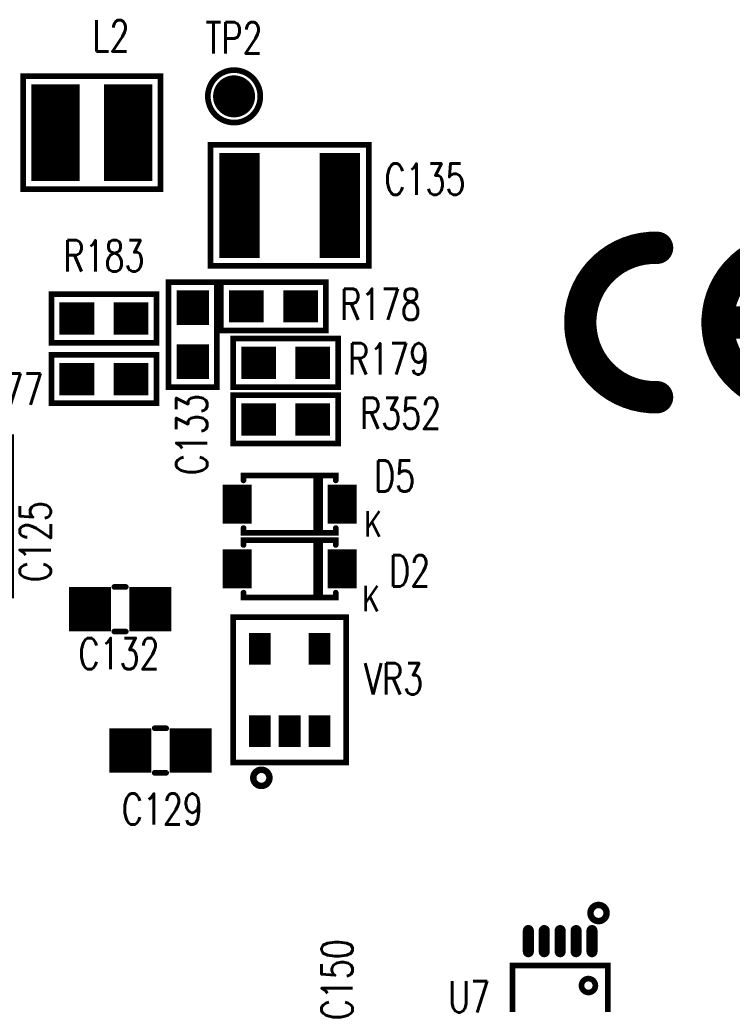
# Model space of a CAD drawing. Extents: x -3908 to 11948, y -2965 to 7442.
# Tile 26 of 42: x 2231 to 3113, y 3746 to 4965. Entities that reach past the tile are written whole.
import ezdxf
from ezdxf.enums import TextEntityAlignment as Align

# ---------------------------------------------------------------- set-up
doc = ezdxf.new("R2010")
doc.units = 0
doc.header["$MEASUREMENT"] = 0
doc.layers.get('0').update_dxf_attribs({"linetype": 'CONTINUOUS'})
for name, color, linetype in [('2D_LINE_26', 7, 'CONTINUOUS'), ('PADS_TOP', 9, 'CONTINUOUS'), ('PADS_XR_27', 7, 'CONTINUOUS'), ('PART_NAME_01', 7, 'CONTINUOUS'), ('PART_TOP_2DLINE_00', 7, 'CONTINUOUS'), ('PART_TOP_2DLINE_01', 7, 'CONTINUOUS'), ('TEXT_26', 7, 'CONTINUOUS')]:
    doc.layers.add(name, color=color, linetype=linetype)
doc.styles.add('W5', font='simplex', dxfattribs={"width": 0.75})

# ---------------------------------------------------------------- blocks, each defined once
blk = doc.blocks.new('SMOOTH_40')
at = {"const_width": 20}
blk.add_lwpolyline([(-10, 0, 1), (10, 0, 1)], format="xyb", close=True, dxfattribs=at)
blk = doc.blocks.new('DRAWING_88')
at = {"layer": '2D_LINE_26', "const_width": 40}
for points in [[(-75, -92.5, -1.028323), (-75, 92.5)], [(95, -92.5, -1.028323), (95, 92.5)]]:
    blk.add_lwpolyline(points, format="xyb", dxfattribs=at)
blk.add_lwpolyline([(0, 0), (72.5, 0)], dxfattribs=at)
at = {"layer": '2D_LINE_26'}
for p in [(-75, 92.5), (95, 92.5), (0, 0), (72.5, 0), (-75, -92.5), (95, -92.5)]:
    blk.add_blockref('SMOOTH_40', p, dxfattribs=at)
blk = doc.blocks.new('DRAWING_233')
at = {"layer": '2D_LINE_26', "const_width": 8}
blk.add_lwpolyline([(10, 0, 1), (-10, 0, 1)], format="xyb", close=True, dxfattribs=at)
blk = doc.blocks.new('DRAWING_243')
at = {"layer": '2D_LINE_26', "const_width": 8}
blk.add_lwpolyline([(10, 0, 1), (-10, 0, 1)], format="xyb", close=True, dxfattribs=at)
blk = doc.blocks.new('SMOOTH_7')
at = {"const_width": 3.5}
blk.add_lwpolyline([(-1.75, 0, 1), (1.75, 0, 1)], format="xyb", close=True, dxfattribs=at)
blk = doc.blocks.new('PART_BODY_TOP_304')
at = {"layer": 'PART_TOP_2DLINE_01', "const_width": 7}
blk.add_lwpolyline([(-98, 75), (98, 75), (98, -75), (-98, -75)], close=True, dxfattribs=at)
at = {"layer": 'PART_TOP_2DLINE_01'}
for p in [(-98, 75), (98, 75), (-98, -75), (98, -75)]:
    blk.add_blockref('SMOOTH_7', p, dxfattribs=at)
blk = doc.blocks.new('PAD_18')
at = {"const_width": 50}
blk.add_lwpolyline([(-65, 0), (65, 0)], dxfattribs=at)
blk = doc.blocks.new('STK_TOP_49')
at = {"layer": 'PADS_TOP', "rotation": 90}
blk.add_blockref('PAD_18', (0, 0), dxfattribs=at)
blk = doc.blocks.new('SYM_TOP_30')
for name, p in [('STK_TOP_49', (-62, 0)), ('STK_TOP_49', (62, 0)), ('PART_BODY_TOP_304', (0, 0))]:
    blk.add_blockref(name, p)
blk = doc.blocks.new('PART_TOP_16')
blk.add_blockref('SYM_TOP_30', (0, 0))
at = {"layer": 'PART_NAME_01', "style": 'W5', "width": 0.75}
blk.add_text('C135', height=38.5, rotation=180, dxfattribs=at).set_placement((-167.5, -32.5), align=Align.MIDDLE_CENTER)
blk = doc.blocks.new('PART_BODY_TOP_331')
at = {"layer": 'PART_TOP_2DLINE_01', "const_width": 7}
for points in [[(57.1, 29.5), (57.1, 35.4), (-57.1, 35.4), (-57.1, 29.5)], [(-37.8, 35), (-37.8, -35), (-32.8, -35), (-32.8, 35)], [(-57.1, -29.5), (-57.1, -35.4), (57.1, -35.4), (57.1, -29.5)]]:
    blk.add_lwpolyline(points, dxfattribs=at)
at = {"layer": 'PART_TOP_2DLINE_01'}
for p in [(-57.1, 35.4), (-37.8, 35), (-32.8, 35), (57.1, 35.4), (-57.1, 29.5), (57.1, 29.5), (-57.1, -29.5), (-57.1, -35.4), (-37.8, -35), (-32.8, -35), (57.1, -29.5), (57.1, -35.4)]:
    blk.add_blockref('SMOOTH_7', p, dxfattribs=at)
blk = doc.blocks.new('PAD_53')
at = {"const_width": 36}
blk.add_lwpolyline([(-24, 0), (24, 0)], dxfattribs=at)
blk = doc.blocks.new('STK_TOP_80')
at = {"layer": 'PADS_TOP', "rotation": 90}
blk.add_blockref('PAD_53', (0, 0), dxfattribs=at)
blk = doc.blocks.new('SYM_TOP_57')
for name, p in [('STK_TOP_80', (-65, 0)), ('PART_BODY_TOP_331', (0, 0)), ('STK_TOP_80', (65, 0))]:
    blk.add_blockref(name, p)
blk = doc.blocks.new('PART_TOP_46')
blk.add_blockref('SYM_TOP_57', (0, 0))
at = {"layer": 'PART_NAME_01', "style": 'W5', "width": 0.75}
blk.add_text('D2', height=38.5, rotation=180, dxfattribs=at).set_placement((-148.8, 2.5), align=Align.MIDDLE_CENTER)
blk = doc.blocks.new('PART_TOP_49')
blk.add_blockref('SYM_TOP_57', (0, 0))
at = {"layer": 'PART_NAME_01', "style": 'W5', "width": 0.75}
blk.add_text('D5', height=38.5, rotation=180, dxfattribs=at).set_placement((-130, -35), align=Align.MIDDLE_CENTER)
blk = doc.blocks.new('PART_BODY_TOP_338')
at = {"layer": 'PART_TOP_2DLINE_00', "const_width": 7}
blk.add_lwpolyline([(-59.1, 64), (59.1, 64), (59.1, -64), (-59.1, -64)], close=True, dxfattribs=at)
blk.add_lwpolyline([(-43.6, -39, 1), (-26.4, -39, 1)], format="xyb", close=True, dxfattribs=at)
at = {"layer": 'PART_TOP_2DLINE_00'}
for p in [(-59.1, 64), (59.1, 64), (-59.1, -64), (59.1, -64)]:
    blk.add_blockref('SMOOTH_7', p, dxfattribs=at)
blk = doc.blocks.new('PAD_56')
at = {"const_width": 6.89}
blk.add_lwpolyline([(-13.1, -3.4), (13.1, -3.4, 1), (13.1, 3.4), (-13.1, 3.4, 1)], format="xyb", close=True, dxfattribs=at)
blk = doc.blocks.new('STK_TOP_88')
at = {"layer": 'PADS_TOP', "rotation": 90}
blk.add_blockref('PAD_56', (0, 0), dxfattribs=at)
at = {"layer": 'PADS_XR_27', "rotation": 90}
blk.add_blockref('PAD_56', (0, 0), dxfattribs=at)
blk = doc.blocks.new('SYM_TOP_64')
for name, p in [('STK_TOP_88', (-39.4, 94)), ('STK_TOP_88', (-19.7, 94)), ('STK_TOP_88', (0, 94)), ('STK_TOP_88', (19.7, 94)), ('STK_TOP_88', (39.4, 94)), ('PART_BODY_TOP_338', (0, 0)), ('STK_TOP_88', (-39.4, -94)), ('STK_TOP_88', (-19.7, -94)), ('STK_TOP_88', (0, -94)), ('STK_TOP_88', (19.7, -94)), ('STK_TOP_88', (39.4, -94))]:
    blk.add_blockref(name, p)
blk = doc.blocks.new('PART_TOP_51')
blk.add_blockref('SYM_TOP_64', (0, 0))
at = {"layer": 'PART_NAME_01', "style": 'W5', "width": 0.75}
blk.add_text('U7', height=38.5, rotation=180, dxfattribs=at).set_placement((112.5, -25), align=Align.MIDDLE_CENTER)
blk = doc.blocks.new('PART_BODY_TOP_343')
at = {"layer": 'PART_TOP_2DLINE_00', "const_width": 7}
blk.add_lwpolyline([(-70, 90), (-70, -90), (70, -90), (70, 90)], close=True, dxfattribs=at)
at = {"layer": 'PART_TOP_2DLINE_00'}
for p in [(-70, 90), (70, 90), (-70, -90), (70, -90)]:
    blk.add_blockref('SMOOTH_7', p, dxfattribs=at)
blk = doc.blocks.new('PAD_64')
at = {"const_width": 27}
blk.add_lwpolyline([(-19.5, 0), (19.5, 0)], dxfattribs=at)
blk = doc.blocks.new('STK_TOP_95')
at = {"layer": 'PADS_TOP', "rotation": 90}
blk.add_blockref('PAD_64', (0, 0), dxfattribs=at)
blk = doc.blocks.new('SYM_TOP_69')
for name, p in [('PART_BODY_TOP_343', (0, 0)), ('STK_TOP_95', (-37, 51)), ('STK_TOP_95', (37, 51)), ('STK_TOP_95', (-37, -51)), ('STK_TOP_95', (0, -51)), ('STK_TOP_95', (37, -51))]:
    blk.add_blockref(name, p)
blk = doc.blocks.new('PART_TOP_56')
blk.add_blockref('SYM_TOP_69', (0, 0))
at = {"layer": 'PART_NAME_01', "style": 'W5', "width": 0.75}
blk.add_text('VR3', height=38.5, dxfattribs=at).set_placement((128.75, 13.75), align=Align.MIDDLE_CENTER)
blk = doc.blocks.new('PART_BODY_TOP_363')
at = {"layer": 'PART_TOP_2DLINE_00', "const_width": 7}
blk.add_lwpolyline([(-70, -85), (70, -85), (70, 85), (-70, 85)], close=True, dxfattribs=at)
at = {"layer": 'PART_TOP_2DLINE_00'}
for p in [(-70, 85), (70, 85), (-70, -85), (70, -85)]:
    blk.add_blockref('SMOOTH_7', p, dxfattribs=at)
blk = doc.blocks.new('PAD_74')
at = {"const_width": 60}
blk.add_lwpolyline([(-60, 0), (60, 0)], dxfattribs=at)
blk = doc.blocks.new('STK_TOP_122')
at = {"layer": 'PADS_TOP'}
blk.add_blockref('PAD_74', (0, 0), dxfattribs=at)
blk = doc.blocks.new('SYM_TOP_89')
for name, p in [('PART_BODY_TOP_363', (0, 0)), ('STK_TOP_122', (0, 45)), ('STK_TOP_122', (0, -45))]:
    blk.add_blockref(name, p)
blk = doc.blocks.new('PART_TOP_71')
blk.add_blockref('SYM_TOP_89', (0, 0))
at = {"layer": 'PART_NAME_01', "style": 'W5', "width": 0.75}
blk.add_text('L2', height=38.5, rotation=270, dxfattribs=at).set_placement((120, -23.7), align=Align.MIDDLE_CENTER)
blk = doc.blocks.new('PART_BODY_TOP_378')
at = {"layer": 'PART_TOP_2DLINE_01', "const_width": 7}
blk.add_lwpolyline([(32.5, 0, 1), (-32.5, 0, 1)], format="xyb", close=True, dxfattribs=at)
blk = doc.blocks.new('PAD_42')
at = {"const_width": 26}
blk.add_lwpolyline([(0, -13, 1), (0, 13, 1)], format="xyb", close=True, dxfattribs=at)
blk = doc.blocks.new('STK_TOP_130')
at = {"layer": 'PADS_TOP'}
blk.add_blockref('PAD_42', (0, 0), dxfattribs=at)
blk = doc.blocks.new('SYM_TOP_104')
for name in ['PART_BODY_TOP_378', 'STK_TOP_130']:
    blk.add_blockref(name, (0, 0))
blk = doc.blocks.new('PART_TOP_86')
blk.add_blockref('SYM_TOP_104', (0, 0))
at = {"layer": 'PART_NAME_01', "style": 'W5', "width": 0.75}
blk.add_text('TP2', height=38.5, rotation=270, dxfattribs=at).set_placement((72.5, 0), align=Align.MIDDLE_CENTER)
blk = doc.blocks.new('PART_TOP_330')
blk.add_blockref('SYM_TOP_30', (0, 0))
at = {"layer": 'PART_NAME_01', "style": 'W5', "width": 0.75}
blk.add_text('C125', height=38.5, rotation=180, dxfattribs=at).set_placement((31.2, 105), align=Align.MIDDLE_CENTER)
blk = doc.blocks.new('PART_BODY_TOP_436')
at = {"layer": 'PART_TOP_2DLINE_01', "const_width": 7}
blk.add_lwpolyline([(-65, 30), (65, 30), (65, -30), (-65, -30)], close=True, dxfattribs=at)
at = {"layer": 'PART_TOP_2DLINE_01'}
for p in [(-65, 30), (65, 30), (-65, -30), (65, -30)]:
    blk.add_blockref('SMOOTH_7', p, dxfattribs=at)
blk = doc.blocks.new('PAD_106')
at = {"const_width": 40}
blk.add_lwpolyline([(-21.5, 0), (21.5, 0)], dxfattribs=at)
blk = doc.blocks.new('STK_TOP_53')
at = {"layer": 'PADS_TOP'}
blk.add_blockref('PAD_106', (0, 0), dxfattribs=at)
blk = doc.blocks.new('SYM_TOP_142')
for name, p in [('PART_BODY_TOP_436', (0, 0)), ('STK_TOP_53', (-33.5, 0)), ('STK_TOP_53', (33.5, 0))]:
    blk.add_blockref(name, p)
blk = doc.blocks.new('PART_TOP_393')
blk.add_blockref('SYM_TOP_142', (0, 0))
at = {"layer": 'PART_NAME_01', "style": 'W5', "width": 0.75}
blk.add_text('C133', height=38.5, dxfattribs=at).set_placement((-123.8, 1.2), align=Align.MIDDLE_CENTER)
blk = doc.blocks.new('PART_BODY_TOP_437')
at = {"layer": 'PART_TOP_2DLINE_01', "const_width": 7}
for points in [[(-7.1, 27.6), (7.1, 27.6)], [(-7.1, -27.6), (7.1, -27.6)]]:
    blk.add_lwpolyline(points, dxfattribs=at)
at = {"layer": 'PART_TOP_2DLINE_01'}
for p in [(-7.1, 27.6), (7.1, 27.6), (-7.1, -27.6), (7.1, -27.6)]:
    blk.add_blockref('SMOOTH_7', p, dxfattribs=at)
blk = doc.blocks.new('PAD_110')
at = {"const_width": 52}
blk.add_lwpolyline([(-27.5, 0), (27.5, 0)], dxfattribs=at)
blk = doc.blocks.new('STK_TOP_48')
at = {"layer": 'PADS_TOP', "rotation": 90}
blk.add_blockref('PAD_110', (0, 0), dxfattribs=at)
blk = doc.blocks.new('SYM_TOP_143')
for name, p in [('STK_TOP_48', (-37.4, 0)), ('STK_TOP_48', (37.4, 0)), ('PART_BODY_TOP_437', (0, 0))]:
    blk.add_blockref(name, p)
blk = doc.blocks.new('PART_TOP_423')
blk.add_blockref('SYM_TOP_143', (0, 0))
at = {"layer": 'PART_NAME_01', "style": 'W5', "width": 0.75}
blk.add_text('C150', height=38.5, dxfattribs=at).set_placement((131.25, 6.25), align=Align.MIDDLE_CENTER)
blk = doc.blocks.new('PART_TOP_452')
blk.add_blockref('SYM_TOP_142', (0, 0))
at = {"layer": 'PART_NAME_01', "style": 'W5', "width": 0.75}
blk.add_text('R177', height=38.5, rotation=180, dxfattribs=at).set_placement((125, 12.5), align=Align.MIDDLE_CENTER)
blk = doc.blocks.new('PART_TOP_453')
blk.add_blockref('SYM_TOP_142', (0, 0))
at = {"layer": 'PART_NAME_01', "style": 'W5', "width": 0.75}
blk.add_text('R178', height=38.5, dxfattribs=at).set_placement((132.5, 2.5), align=Align.MIDDLE_CENTER)
blk = doc.blocks.new('PART_TOP_454')
blk.add_blockref('SYM_TOP_142', (0, 0))
at = {"layer": 'PART_NAME_01', "style": 'W5', "width": 0.75}
blk.add_text('R179', height=38.5, dxfattribs=at).set_placement((127.5, 5), align=Align.MIDDLE_CENTER)
blk = doc.blocks.new('PART_TOP_458')
blk.add_blockref('SYM_TOP_142', (0, 0))
at = {"layer": 'PART_NAME_01', "style": 'W5', "width": 0.75}
blk.add_text('R183', height=38.5, dxfattribs=at).set_placement((0, 77.5), align=Align.MIDDLE_CENTER)
blk = doc.blocks.new('PART_TOP_511')
blk.add_blockref('SYM_TOP_143', (0, 0))
at = {"layer": 'PART_NAME_01', "style": 'W5', "width": 0.75}
blk.add_text('C129', height=38.5, rotation=180, dxfattribs=at).set_placement((-2.5, 72.5), align=Align.MIDDLE_CENTER)
blk = doc.blocks.new('PART_TOP_512')
blk.add_blockref('SYM_TOP_143', (0, 0))
at = {"layer": 'PART_NAME_01', "style": 'W5', "width": 0.75}
blk.add_text('C132', height=38.5, rotation=180, dxfattribs=at).set_placement((1.2, 55), align=Align.MIDDLE_CENTER)
blk = doc.blocks.new('PART_TOP_526')
blk.add_blockref('SYM_TOP_142', (0, 0))
at = {"layer": 'PART_NAME_01', "style": 'W5', "width": 0.75}
blk.add_text('R352', height=38.5, dxfattribs=at).set_placement((142.5, 7.5), align=Align.MIDDLE_CENTER)

msp = doc.modelspace()

# ---------------------------------------------------------------- block references
for name, p, rotation in [('PART_TOP_71', (2320, 4825), 90), ('PART_TOP_86', (2496.2, 4870), 90), ('PART_TOP_16', (2565, 4735), 180), ('PART_TOP_393', (2445, 4575), 90), ('PART_TOP_452', (2335, 4520), 180), ('PART_TOP_330', (2145, 4350), 270), ('PART_TOP_49', (2565, 4365), 180), ('PART_TOP_46', (2565, 4285), 180), ('PART_TOP_512', (2355, 4235), 180), ('PART_TOP_511', (2405, 4060), 180), ('PART_TOP_51', (2900, 3730), 180), ('PART_TOP_423', (2630, 3645), 90)]:
    msp.add_blockref(name, p, dxfattribs=dict(rotation=rotation))
for name, p in [('DRAWING_88', (3095, 4590)), ('PART_TOP_458', (2335, 4595)), ('PART_TOP_453', (2545, 4610)), ('PART_TOP_454', (2560, 4540)), ('PART_TOP_526', (2560, 4470)), ('PART_TOP_56', (2565, 4135)), ('DRAWING_243', (2530, 4026.2)), ('DRAWING_233', (2947.5, 3858.8))]:
    msp.add_blockref(name, p)

# ---------------------------------------------------------------- texts
at = {"layer": 'TEXT_26', "style": 'W5', "width": 0.75}
for p in [(2657.5, 4325), (2655, 4232.5)]:
    msp.add_text('K', height=31.5, dxfattribs=at).set_placement(p)

doc.saveas('drawing.dxf')
